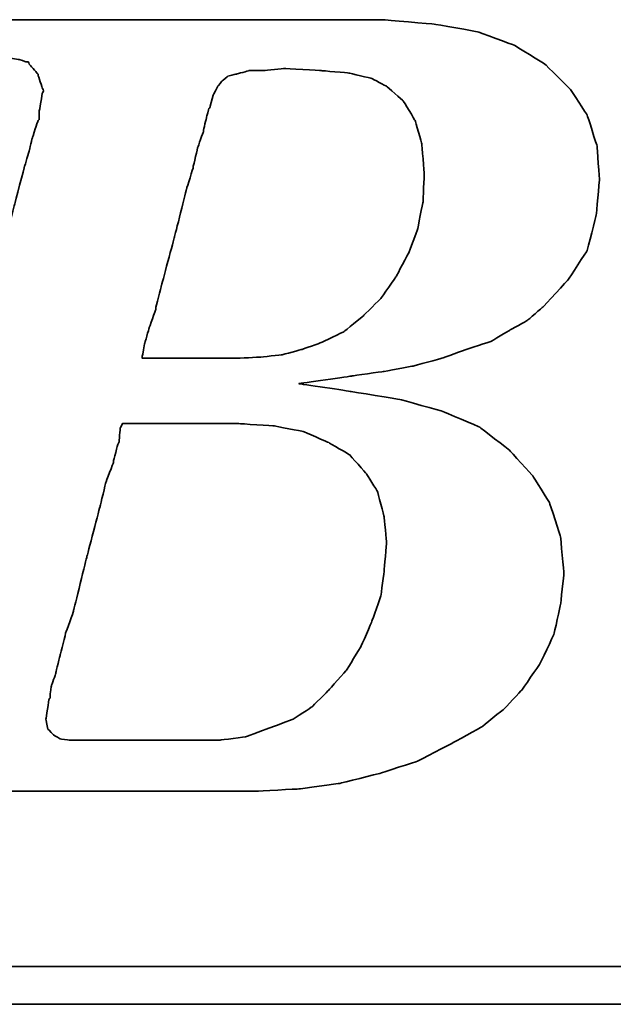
# Model space of a CAD drawing. Extents: x 360 to 2037, y -503 to 705.
# Tile 30 of 47: x 932.44 to 934.71, y 203.8 to 207.56. Entities that reach past the tile are written whole.
import ezdxf

# ---------------------------------------------------------------- set-up
doc = ezdxf.new("R2010")
doc.units = 0
doc.header["$LTSCALE"] = 2
doc.header["$MEASUREMENT"] = 0
doc.layers.add('CHA', color=7, linetype='Continuous')
doc.layers.add('layer 1', color=7, linetype='Continuous')

# ---------------------------------------------------------------- blocks, each defined once
blk = doc.blocks.new('TBI MOTION logo(完整正式版)')
at = {"layer": 'layer 1', "color": 22, "lineweight": 35}
for points, knots in [([(-64.65375, -6.86375), (-64.65375, -6.86375), (-64.84375, -7.29625), (-64.84375, -7.29625), (-64.84375, -7.29625), (-64.84375, -7.29625), (-64.86875, -7.34375), (-64.86875, -7.34375), (-64.86875, -7.34375), (-64.86875, -7.34375), (-64.86875, -7.36875), (-64.86875, -7.36875), (-64.86875, -7.36875), (-64.86875, -7.36875), (-65.15375, -7.65375), (-65.15375, -7.65375), (-65.15375, -7.65375), (-65.15375, -7.65375), (-65.17875, -7.65375), (-65.17875, -7.65375), (-65.17875, -7.65375), (-65.17875, -7.65375), (-65.20375, -7.67875), (-65.20375, -7.67875), (-65.20375, -7.67875), (-65.20375, -7.67875), (-65.58875, -7.87125), (-65.58875, -7.87125), (-65.58875, -7.87125), (-65.58875, -7.87125), (-65.63375, -7.87125), (-65.63375, -7.87125), (-65.63375, -7.87125), (-65.63375, -7.87125), (-65.65875, -7.89375), (-65.65875, -7.89375), (-65.65875, -7.89375), (-65.65875, -7.89375), (-66.09375, -7.94375), (-66.09375, -7.94375), (-66.09375, -7.94375), (-66.09375, -7.94375), (-66.11375, -7.94375), (-66.11375, -7.94375), (-66.11375, -7.94375), (-66.11375, -7.94375), (-66.16375, -7.94375), (-66.16375, -7.94375), (-66.16375, -7.94375), (-66.16375, -7.94375), (-66.30875, -7.94375), (-66.30875, -7.94375), (-66.30875, -7.94375), (-66.30875, -7.94375), (-66.69375, -7.94375), (-66.69375, -7.94375), (-66.69375, -7.94375), (-66.69375, -7.94375), (-67.07375, -7.94375), (-67.07375, -7.94375), (-67.07375, -7.94375), (-67.07375, -7.94375), (-67.12375, -7.94375), (-67.12375, -7.94375), (-67.12375, -7.94375), (-67.12375, -7.94375), (-67.12375, -7.96625), (-67.12375, -7.96625), (-67.12375, -7.96625), (-67.12375, -7.96625), (-67.14875, -7.99125), (-67.14875, -7.99125), (-67.14875, -7.99125), (-67.14875, -7.99125), (-67.24375, -8.34875), (-67.24375, -8.34875), (-67.24375, -8.34875), (-67.24375, -8.34875), (-67.31375, -8.68625), (-67.31375, -8.68625), (-67.31375, -8.68625), (-67.31375, -8.68625), (-67.26875, -8.68625), (-67.26875, -8.68625), (-67.26875, -8.68625), (-67.26875, -8.68625), (-67.07375, -8.68625), (-67.07375, -8.68625), (-67.07375, -8.68625), (-67.07375, -8.68625), (-66.54875, -8.68625), (-66.54875, -8.68625), (-66.54875, -8.68625), (-66.54875, -8.68625), (-65.82625, -8.68625), (-65.82625, -8.68625), (-65.82625, -8.68625), (-65.82625, -8.68625), (-65.01375, -8.68625), (-65.01375, -8.68625), (-65.01375, -8.68625), (-65.01375, -8.68625), (-64.05375, -8.68625), (-64.05375, -8.68625), (-64.05375, -8.68625), (-64.05375, -8.68625), (-62.08375, -8.68625), (-62.08375, -8.68625), (-62.08375, -8.68625), (-62.08375, -8.68625), (-60.06875, -8.68625), (-60.06875, -8.68625), (-60.06875, -8.68625), (-60.06875, -8.68625), (-59.10875, -8.68625), (-59.10875, -8.68625), (-59.10875, -8.68625), (-59.10875, -8.68625), (-58.29375, -8.68625), (-58.29375, -8.68625), (-58.29375, -8.68625), (-58.29375, -8.68625), (-57.57375, -8.68625), (-57.57375, -8.68625), (-57.57375, -8.68625), (-57.57375, -8.68625), (-57.04875, -8.68625), (-57.04875, -8.68625), (-57.04875, -8.68625), (-57.04875, -8.68625), (-56.85375, -8.68625), (-56.85375, -8.68625), (-56.85375, -8.68625), (-56.85375, -8.68625), (-56.70875, -8.68625), (-56.70875, -8.68625), (-56.70875, -8.68625), (-56.70875, -8.68625), (-56.61375, -8.68625), (-56.61375, -8.68625), (-56.61375, -8.68625), (-56.61375, -8.68625), (-56.56875, -8.68625), (-56.56875, -8.68625), (-56.56875, -8.68625), (-56.56875, -8.68625), (-55.65375, -8.63875), (-55.65375, -8.63875), (-55.65375, -8.63875), (-55.65375, -8.63875), (-54.76875, -8.51875), (-54.76875, -8.51875), (-54.76875, -8.51875), (-54.76875, -8.51875), (-53.90375, -8.30375), (-53.90375, -8.30375), (-53.90375, -8.30375), (-53.90375, -8.30375), (-53.08875, -8.03875), (-53.08875, -8.03875), (-53.08875, -8.03875), (-53.08875, -8.03875), (-52.34375, -7.65375), (-52.34375, -7.65375), (-52.34375, -7.65375), (-52.34375, -7.65375), (-51.69875, -7.29625), (-51.69875, -7.29625), (-51.69875, -7.29625), (-51.69875, -7.29625), (-51.21875, -6.91125), (-51.21875, -6.91125), (-51.21875, -6.91125), (-51.21875, -6.91125), (-50.83375, -6.50375), (-50.83375, -6.50375), (-50.83375, -6.50375), (-50.83375, -6.50375), (-50.44875, -5.94875), (-50.44875, -5.94875), (-50.44875, -5.94875), (-50.44875, -5.94875), (-50.13875, -5.30375), (-50.13875, -5.30375), (-50.13875, -5.30375), (-50.13875, -5.30375), (-49.99375, -4.65375), (-49.99375, -4.65375), (-49.99375, -4.65375), (-49.99375, -4.65375), (-49.92375, -3.98375), (-49.92375, -3.98375), (-49.92375, -3.98375), (-49.92375, -3.98375), (-49.99375, -3.19374), (-49.99375, -3.19374), (-49.99375, -3.19374), (-49.99375, -3.19374), (-50.23374, -2.44874), (-50.23374, -2.44874), (-50.23374, -2.44874), (-50.23374, -2.44874), (-50.59375, -1.87374), (-50.59375, -1.87374), (-50.59375, -1.87374), (-50.59375, -1.87374), (-51.09875, -1.31874), (-51.09875, -1.31874), (-51.09875, -1.31874), (-51.09875, -1.31874), (-51.74375, -0.81875), (-51.74375, -0.81875), (-51.74375, -0.81875), (-51.74375, -0.81875), (-52.53875, -0.48125), (-52.53875, -0.48125), (-52.53875, -0.48125), (-52.53875, -0.48125), (-53.47375, -0.21875), (-53.47375, -0.21875), (-53.47375, -0.21875), (-53.47375, -0.21875), (-54.52875, -0.04874), (-54.52875, -0.04874), (-54.52875, -0.04874), (-54.52875, -0.04874), (-55.65375, 0.12125), (-55.65375, 0.12125), (-55.65375, 0.12125), (-55.65375, 0.12125), (-54.50375, 0.28624), (-54.50375, 0.28624), (-54.50375, 0.28624), (-54.50375, 0.28624), (-53.83375, 0.38124), (-53.83375, 0.38124), (-53.83375, 0.38124), (-53.83375, 0.38124), (-53.18375, 0.50125), (-53.18375, 0.50125), (-53.18375, 0.50125), (-53.18375, 0.50125), (-52.55875, 0.66874), (-52.55875, 0.66874), (-52.55875, 0.66874), (-52.55875, 0.66874), (-52.03375, 0.86124), (-52.03375, 0.86124), (-52.03375, 0.86124), (-52.03375, 0.86124), (-51.50374, 1.03124), (-51.50374, 1.03124), (-51.50374, 1.03124), (-51.50374, 1.03124), (-51.09875, 1.27125), (-51.09875, 1.27125), (-51.09875, 1.27125), (-51.09875, 1.27125), (-50.71375, 1.48624), (-50.71375, 1.48624), (-50.71375, 1.48624), (-50.71375, 1.48624), (-50.37625, 1.77625), (-50.37625, 1.77625), (-50.37625, 1.77625), (-50.37625, 1.77625), (-49.82375, 2.37625), (-49.82375, 2.37625), (-49.82375, 2.37625), (-49.82375, 2.37625), (-49.41875, 2.99625), (-49.41875, 2.99625), (-49.41875, 2.99625), (-49.41875, 2.99625), (-49.22375, 3.76625), (-49.22375, 3.76625), (-49.22375, 3.76625), (-49.22375, 3.76625), (-49.15375, 4.50874), (-49.15375, 4.50874), (-49.15375, 4.50874), (-49.15375, 4.50874), (-49.20375, 5.25125), (-49.20375, 5.25125), (-49.20375, 5.25125), (-49.20375, 5.25125), (-49.41875, 5.92625), (-49.41875, 5.92625), (-49.41875, 5.92625), (-49.41875, 5.92625), (-49.77875, 6.47625), (-49.77875, 6.47625), (-49.77875, 6.47625), (-49.77875, 6.47625), (-50.33125, 7.02624), (-50.33125, 7.02624), (-50.33125, 7.02624), (-50.33125, 7.02624), (-51.00125, 7.43625), (-51.00125, 7.43625), (-51.00125, 7.43625), (-51.00125, 7.43625), (-51.79375, 7.72625), (-51.79375, 7.72625), (-51.79375, 7.72625), (-51.79375, 7.72625), (-52.72875, 7.89124), (-52.72875, 7.89124), (-52.72875, 7.89124), (-52.72875, 7.89124), (-53.83375, 7.98625), (-53.83375, 7.98625), (-53.83375, 7.98625), (-53.83375, 7.98625), (-53.92875, 7.98625), (-53.92875, 7.98625), (-53.92875, 7.98625), (-53.92875, 7.98625), (-54.26375, 7.98625), (-54.26375, 7.98625), (-54.26375, 7.98625), (-54.26375, 7.98625), (-54.74375, 7.98625), (-54.74375, 7.98625), (-54.74375, 7.98625), (-54.74375, 7.98625), (-55.36875, 7.98625), (-55.36875, 7.98625), (-55.36875, 7.98625), (-55.36875, 7.98625), (-56.13375, 7.98625), (-56.13375, 7.98625), (-56.13375, 7.98625), (-56.13375, 7.98625), (-56.94875, 7.98625), (-56.94875, 7.98625), (-56.94875, 7.98625), (-56.94875, 7.98625), (-58.77625, 7.98625), (-58.77625, 7.98625), (-58.77625, 7.98625), (-58.77625, 7.98625), (-60.59875, 7.98625), (-60.59875, 7.98625), (-60.59875, 7.98625), (-60.59875, 7.98625), (-61.41375, 7.98625), (-61.41375, 7.98625), (-61.41375, 7.98625), (-61.41375, 7.98625), (-62.17875, 7.98625), (-62.17875, 7.98625), (-62.17875, 7.98625), (-62.17875, 7.98625), (-62.80375, 7.98625), (-62.80375, 7.98625), (-62.80375, 7.98625), (-62.80375, 7.98625), (-63.30625, 7.98625), (-63.30625, 7.98625), (-63.30625, 7.98625), (-63.30625, 7.98625), (-63.57375, 7.98625), (-63.57375, 7.98625), (-63.57375, 7.98625), (-63.57375, 7.98625), (-63.57375, 7.96375), (-63.57375, 7.96375), (-63.57375, 7.96375), (-63.57375, 7.96375), (-63.59875, 7.94125), (-63.59875, 7.94125), (-63.59875, 7.94125), (-63.59875, 7.94125), (-63.69375, 7.55625), (-63.69375, 7.55625), (-63.69375, 7.55625), (-63.69375, 7.55625), (-63.76375, 7.24624), (-63.76375, 7.24624), (-63.76375, 7.24624), (-63.76375, 7.24624), (-63.23875, 7.24624), (-63.23875, 7.24624), (-63.23875, 7.24624), (-63.23875, 7.24624), (-62.75875, 7.24624), (-62.75875, 7.24624), (-62.75875, 7.24624), (-62.75875, 7.24624), (-62.61125, 7.24624), (-62.61125, 7.24624), (-62.61125, 7.24624), (-62.61125, 7.24624), (-62.56625, 7.24624), (-62.56625, 7.24624), (-62.56625, 7.24624), (-62.56625, 7.24624), (-62.22875, 7.24624), (-62.22875, 7.24624), (-62.22875, 7.24624), (-62.22875, 7.24624), (-62.20375, 7.24624), (-62.20375, 7.24624), (-62.20375, 7.24624), (-62.20375, 7.24624), (-62.17875, 7.21875), (-62.17875, 7.21875), (-62.17875, 7.21875), (-62.17875, 7.21875), (-61.96375, 7.17125), (-61.96375, 7.17125), (-61.96375, 7.17125), (-61.96375, 7.17125), (-61.72375, 7.12624), (-61.72375, 7.12624), (-61.72375, 7.12624), (-61.72375, 7.12624), (-61.70375, 7.12624), (-61.70375, 7.12624), (-61.70375, 7.12624), (-61.70375, 7.12624), (-61.55875, 7.07624), (-61.55875, 7.07624), (-61.55875, 7.07624), (-61.55875, 7.07624), (-61.50875, 7.07624), (-61.50875, 7.07624), (-61.50875, 7.07624), (-61.50875, 7.07624), (-61.48375, 7.02624), (-61.48375, 7.02624), (-61.48375, 7.02624), (-61.48375, 7.02624), (-61.31875, 6.83375), (-61.31875, 6.83375), (-61.31875, 6.83375), (-61.31875, 6.83375), (-61.29375, 6.81125), (-61.29375, 6.81125), (-61.29375, 6.81125), (-61.29375, 6.81125), (-61.29375, 6.78625), (-61.29375, 6.78625), (-61.29375, 6.78625), (-61.29375, 6.78625), (-61.19875, 6.50124), (-61.19875, 6.50124), (-61.19875, 6.50124), (-61.19875, 6.50124), (-61.17375, 6.45124), (-61.17375, 6.45124), (-61.17375, 6.45124), (-61.17375, 6.45124), (-61.19875, 6.40625), (-61.19875, 6.40625), (-61.19875, 6.40625), (-61.19875, 6.40625), (-61.26875, 5.99624), (-61.26875, 5.99624), (-61.26875, 5.99624), (-61.26875, 5.99624), (-61.26875, 5.85125), (-61.26875, 5.85125), (-61.26875, 5.85125), (-61.26875, 5.85125), (-61.26875, 5.82625), (-61.26875, 5.82625), (-61.26875, 5.82625), (-61.26875, 5.82625), (-61.29375, 5.80625), (-61.29375, 5.80625), (-61.29375, 5.80625), (-61.29375, 5.80625), (-61.34125, 5.66125), (-61.34125, 5.66125), (-61.34125, 5.66125), (-61.34125, 5.66125), (-61.41375, 5.44625), (-61.41375, 5.44625), (-61.41375, 5.44625), (-61.41375, 5.44625), (-61.48375, 5.15625), (-61.48375, 5.15625), (-61.48375, 5.15625), (-61.48375, 5.15625), (-61.58375, 4.82124), (-61.58375, 4.82124), (-61.58375, 4.82124), (-61.58375, 4.82124), (-61.79875, 4.00375), (-61.79875, 4.00375), (-61.79875, 4.00375), (-61.79875, 4.00375), (-62.05875, 2.99625), (-62.05875, 2.99625), (-62.05875, 2.99625), (-62.05875, 2.99625), (-62.34875, 1.91625), (-62.34875, 1.91625), (-62.34875, 1.91625), (-62.34875, 1.91625), (-62.97375, -0.41124), (-62.97375, -0.41124), (-62.97375, -0.41124), (-62.97375, -0.41124), (-63.59875, -2.75875), (-63.59875, -2.75875), (-63.59875, -2.75875), (-63.59875, -2.75875), (-63.88375, -3.86374), (-63.88375, -3.86374), (-63.88375, -3.86374), (-63.88375, -3.86374), (-64.14875, -4.82374), (-64.14875, -4.82374), (-64.14875, -4.82374), (-64.14875, -4.82374), (-64.36375, -5.64125), (-64.36375, -5.64125), (-64.36375, -5.64125), (-64.36375, -5.64125), (-64.43625, -5.97625), (-64.43625, -5.97625), (-64.43625, -5.97625), (-64.43625, -5.97625), (-64.50875, -6.28625), (-64.50875, -6.28625), (-64.50875, -6.28625), (-64.50875, -6.28625), (-64.50875, -6.30875), (-64.50875, -6.30875), (-64.50875, -6.30875), (-64.50875, -6.30875), (-64.57875, -6.50375), (-64.57875, -6.50375), (-64.57875, -6.50375), (-64.57875, -6.50375), (-64.62875, -6.69625), (-64.62875, -6.69625), (-64.62875, -6.69625), (-64.62875, -6.69625), (-64.62875, -6.76875), (-64.62875, -6.76875), (-64.62875, -6.76875), (-64.62875, -6.76875), (-64.62875, -6.81375), (-64.62875, -6.81375), (-64.62875, -6.81375), (-64.62875, -6.81375), (-64.62875, -6.83875), (-64.62875, -6.83875), (-64.62875, -6.83875), (-64.62875, -6.83875), (-64.65375, -6.86375), (-64.65375, -6.86375)], [0, 0, 0, 0, 0.00719424, 0.00719424, 0.00719424, 0.00719425, 0.01438849, 0.01438849, 0.01438849, 0.0143885, 0.02158273, 0.02158273, 0.02158273, 0.02158274, 0.02877698, 0.02877698, 0.02877698, 0.02877699, 0.03597122, 0.03597122, 0.03597122, 0.03597123, 0.04316547, 0.04316547, 0.04316547, 0.04316548, 0.05035971, 0.05035971, 0.05035971, 0.05035972, 0.05755396, 0.05755396, 0.05755396, 0.05755397, 0.0647482, 0.0647482, 0.0647482, 0.06474821, 0.07194245, 0.07194245, 0.07194245, 0.07194246, 0.07913669, 0.07913669, 0.07913669, 0.0791367, 0.08633094, 0.08633094, 0.08633094, 0.08633095, 0.09352518, 0.09352518, 0.09352518, 0.09352519, 0.10071942, 0.10071942, 0.10071942, 0.10071943, 0.10791367, 0.10791367, 0.10791367, 0.10791368, 0.11510791, 0.11510791, 0.11510791, 0.11510792, 0.12230216, 0.12230216, 0.12230216, 0.12230217, 0.1294964, 0.1294964, 0.1294964, 0.12949641, 0.13669065, 0.13669065, 0.13669065, 0.13669066, 0.14388489, 0.14388489, 0.14388489, 0.1438849, 0.15107914, 0.15107914, 0.15107914, 0.15107915, 0.15827338, 0.15827338, 0.15827338, 0.15827339, 0.16546763, 0.16546763, 0.16546763, 0.16546764, 0.17266187, 0.17266187, 0.17266187, 0.17266188, 0.17985612, 0.17985612, 0.17985612, 0.17985613, 0.18705036, 0.18705036, 0.18705036, 0.18705037, 0.1942446, 0.1942446, 0.1942446, 0.19424461, 0.20143885, 0.20143885, 0.20143885, 0.20143886, 0.20863309, 0.20863309, 0.20863309, 0.2086331, 0.21582734, 0.21582734, 0.21582734, 0.21582735, 0.22302158, 0.22302158, 0.22302158, 0.22302159, 0.23021583, 0.23021583, 0.23021583, 0.23021584, 0.23741007, 0.23741007, 0.23741007, 0.23741008, 0.24460432, 0.24460432, 0.24460432, 0.24460433, 0.25179856, 0.25179856, 0.25179856, 0.25179857, 0.25899281, 0.25899281, 0.25899281, 0.25899282, 0.26618705, 0.26618705, 0.26618705, 0.26618706, 0.27338129, 0.27338129, 0.27338129, 0.2733813, 0.28057554, 0.28057554, 0.28057554, 0.28057555, 0.28776978, 0.28776978, 0.28776978, 0.28776979, 0.29496403, 0.29496403, 0.29496403, 0.29496404, 0.30215827, 0.30215827, 0.30215827, 0.30215828, 0.30935252, 0.30935252, 0.30935252, 0.30935253, 0.31654676, 0.31654676, 0.31654676, 0.31654677, 0.32374101, 0.32374101, 0.32374101, 0.32374102, 0.33093525, 0.33093525, 0.33093525, 0.33093526, 0.3381295, 0.3381295, 0.3381295, 0.33812951, 0.34532374, 0.34532374, 0.34532374, 0.34532375, 0.35251799, 0.35251799, 0.35251799, 0.352518, 0.35971223, 0.35971223, 0.35971223, 0.35971224, 0.36690647, 0.36690647, 0.36690647, 0.36690648, 0.37410072, 0.37410072, 0.37410072, 0.37410073, 0.38129496, 0.38129496, 0.38129496, 0.38129497, 0.38848921, 0.38848921, 0.38848921, 0.38848922, 0.39568345, 0.39568345, 0.39568345, 0.39568346, 0.4028777, 0.4028777, 0.4028777, 0.40287771, 0.41007194, 0.41007194, 0.41007194, 0.41007195, 0.41726619, 0.41726619, 0.41726619, 0.4172662, 0.42446043, 0.42446043, 0.42446043, 0.42446044, 0.43165468, 0.43165468, 0.43165468, 0.43165469, 0.43884892, 0.43884892, 0.43884892, 0.43884893, 0.44604317, 0.44604317, 0.44604317, 0.44604318, 0.45323741, 0.45323741, 0.45323741, 0.45323742, 0.46043165, 0.46043165, 0.46043165, 0.46043166, 0.4676259, 0.4676259, 0.4676259, 0.46762591, 0.47482014, 0.47482014, 0.47482014, 0.47482015, 0.48201439, 0.48201439, 0.48201439, 0.4820144, 0.48920863, 0.48920863, 0.48920863, 0.48920864, 0.49640288, 0.49640288, 0.49640288, 0.49640289, 0.50359712, 0.50359712, 0.50359712, 0.50359713, 0.51079137, 0.51079137, 0.51079137, 0.51079138, 0.51798561, 0.51798561, 0.51798561, 0.51798562, 0.52517986, 0.52517986, 0.52517986, 0.52517987, 0.5323741, 0.5323741, 0.5323741, 0.53237411, 0.53956835, 0.53956835, 0.53956835, 0.53956836, 0.54676259, 0.54676259, 0.54676259, 0.5467626, 0.55395683, 0.55395683, 0.55395683, 0.55395684, 0.56115108, 0.56115108, 0.56115108, 0.56115109, 0.56834532, 0.56834532, 0.56834532, 0.56834533, 0.57553957, 0.57553957, 0.57553957, 0.57553958, 0.58273381, 0.58273381, 0.58273381, 0.58273382, 0.58992806, 0.58992806, 0.58992806, 0.58992807, 0.5971223, 0.5971223, 0.5971223, 0.59712231, 0.60431655, 0.60431655, 0.60431655, 0.60431656, 0.61151079, 0.61151079, 0.61151079, 0.6115108, 0.61870504, 0.61870504, 0.61870504, 0.61870505, 0.62589928, 0.62589928, 0.62589928, 0.62589929, 0.63309353, 0.63309353, 0.63309353, 0.63309354, 0.64028777, 0.64028777, 0.64028777, 0.64028778, 0.64748201, 0.64748201, 0.64748201, 0.64748202, 0.65467626, 0.65467626, 0.65467626, 0.65467627, 0.6618705, 0.6618705, 0.6618705, 0.66187051, 0.66906475, 0.66906475, 0.66906475, 0.66906476, 0.67625899, 0.67625899, 0.67625899, 0.676259, 0.68345324, 0.68345324, 0.68345324, 0.68345325, 0.69064748, 0.69064748, 0.69064748, 0.69064749, 0.69784173, 0.69784173, 0.69784173, 0.69784174, 0.70503597, 0.70503597, 0.70503597, 0.70503598, 0.71223022, 0.71223022, 0.71223022, 0.71223023, 0.71942446, 0.71942446, 0.71942446, 0.71942447, 0.72661871, 0.72661871, 0.72661871, 0.72661872, 0.73381295, 0.73381295, 0.73381295, 0.73381296, 0.74100719, 0.74100719, 0.74100719, 0.7410072, 0.74820144, 0.74820144, 0.74820144, 0.74820145, 0.75539568, 0.75539568, 0.75539568, 0.75539569, 0.76258993, 0.76258993, 0.76258993, 0.76258994, 0.76978417, 0.76978417, 0.76978417, 0.76978418, 0.77697842, 0.77697842, 0.77697842, 0.77697843, 0.78417266, 0.78417266, 0.78417266, 0.78417267, 0.79136691, 0.79136691, 0.79136691, 0.79136692, 0.79856115, 0.79856115, 0.79856115, 0.79856116, 0.8057554, 0.8057554, 0.8057554, 0.80575541, 0.81294964, 0.81294964, 0.81294964, 0.81294965, 0.82014388, 0.82014388, 0.82014388, 0.82014389, 0.82733813, 0.82733813, 0.82733813, 0.82733814, 0.83453237, 0.83453237, 0.83453237, 0.83453238, 0.84172662, 0.84172662, 0.84172662, 0.84172663, 0.84892086, 0.84892086, 0.84892086, 0.84892087, 0.85611511, 0.85611511, 0.85611511, 0.85611512, 0.86330935, 0.86330935, 0.86330935, 0.86330936, 0.8705036, 0.8705036, 0.8705036, 0.87050361, 0.87769784, 0.87769784, 0.87769784, 0.87769785, 0.88489209, 0.88489209, 0.88489209, 0.8848921, 0.89208633, 0.89208633, 0.89208633, 0.89208634, 0.89928058, 0.89928058, 0.89928058, 0.89928059, 0.90647482, 0.90647482, 0.90647482, 0.90647483, 0.91366906, 0.91366906, 0.91366906, 0.91366907, 0.92086331, 0.92086331, 0.92086331, 0.92086332, 0.92805755, 0.92805755, 0.92805755, 0.92805756, 0.9352518, 0.9352518, 0.9352518, 0.93525181, 0.94244604, 0.94244604, 0.94244604, 0.94244605, 0.94964029, 0.94964029, 0.94964029, 0.9496403, 0.95683453, 0.95683453, 0.95683453, 0.95683454, 0.96402878, 0.96402878, 0.96402878, 0.96402879, 0.97122302, 0.97122302, 0.97122302, 0.97122303, 0.97841727, 0.97841727, 0.97841727, 0.97841728, 0.98561151, 0.98561151, 0.98561151, 0.98561152, 0.99280576, 0.99280576, 0.99280576, 0.99280577, 1, 1, 1, 1]), ([(-57.50375, 6.35625), (-57.50375, 6.35625), (-57.57375, 6.11625), (-57.57375, 6.11625), (-57.57375, 6.11625), (-57.57375, 6.11625), (-57.57375, 6.09125), (-57.57375, 6.09125), (-57.57375, 6.09125), (-57.57375, 6.09125), (-57.59875, 6.06625), (-57.59875, 6.06625), (-57.59875, 6.06625), (-57.59875, 6.06625), (-57.64875, 5.87625), (-57.64875, 5.87625), (-57.64875, 5.87625), (-57.64875, 5.87625), (-57.71875, 5.58875), (-57.71875, 5.58875), (-57.71875, 5.58875), (-57.71875, 5.58875), (-57.71875, 5.56625), (-57.71875, 5.56625), (-57.71875, 5.56625), (-57.71875, 5.56625), (-57.83875, 5.23125), (-57.83875, 5.23125), (-57.83875, 5.23125), (-57.83875, 5.23125), (-57.93625, 4.82124), (-57.93625, 4.82124), (-57.93625, 4.82124), (-57.93625, 4.82124), (-57.93625, 4.79624), (-57.93625, 4.79624), (-57.93625, 4.79624), (-57.93625, 4.79624), (-58.07875, 4.34125), (-58.07875, 4.34125), (-58.07875, 4.34125), (-58.07875, 4.34125), (-58.34375, 3.28625), (-58.34375, 3.28625), (-58.34375, 3.28625), (-58.34375, 3.28625), (-58.62875, 2.23124), (-58.62875, 2.23124), (-58.62875, 2.23124), (-58.62875, 2.23124), (-58.74875, 1.75125), (-58.74875, 1.75125), (-58.74875, 1.75125), (-58.74875, 1.75125), (-58.74875, 1.72625), (-58.74875, 1.72625), (-58.74875, 1.72625), (-58.74875, 1.72625), (-58.89375, 1.31625), (-58.89375, 1.31625), (-58.89375, 1.31625), (-58.89375, 1.31625), (-58.98875, 0.98124), (-58.98875, 0.98124), (-58.98875, 0.98124), (-58.98875, 0.98124), (-59.03875, 0.71625), (-59.03875, 0.71625), (-59.03875, 0.71625), (-59.03875, 0.71625), (-59.03875, 0.66874), (-59.03875, 0.66874), (-59.03875, 0.66874), (-59.03875, 0.66874), (-58.91875, 0.66874), (-58.91875, 0.66874), (-58.91875, 0.66874), (-58.91875, 0.66874), (-58.53375, 0.66874), (-58.53375, 0.66874), (-58.53375, 0.66874), (-58.53375, 0.66874), (-58.10375, 0.66874), (-58.10375, 0.66874), (-58.10375, 0.66874), (-58.10375, 0.66874), (-57.66875, 0.66874), (-57.66875, 0.66874), (-57.66875, 0.66874), (-57.66875, 0.66874), (-57.33375, 0.66874), (-57.33375, 0.66874), (-57.33375, 0.66874), (-57.33375, 0.66874), (-57.09375, 0.66874), (-57.09375, 0.66874), (-57.09375, 0.66874), (-57.09375, 0.66874), (-56.99875, 0.66874), (-56.99875, 0.66874), (-56.99875, 0.66874), (-56.99875, 0.66874), (-56.49375, 0.69374), (-56.49375, 0.69374), (-56.49375, 0.69374), (-56.49375, 0.69374), (-56.01375, 0.74374), (-56.01375, 0.74374), (-56.01375, 0.74374), (-56.01375, 0.74374), (-55.58375, 0.86124), (-55.58375, 0.86124), (-55.58375, 0.86124), (-55.58375, 0.86124), (-55.17375, 1.00624), (-55.17375, 1.00624), (-55.17375, 1.00624), (-55.17375, 1.00624), (-54.67375, 1.24625), (-54.67375, 1.24625), (-54.67375, 1.24625), (-54.67375, 1.24625), (-54.26375, 1.58124), (-54.26375, 1.58124), (-54.26375, 1.58124), (-54.26375, 1.58124), (-53.87875, 1.96374), (-53.87875, 1.96374), (-53.87875, 1.96374), (-53.87875, 1.96374), (-53.54375, 2.44625), (-53.54375, 2.44625), (-53.54375, 2.44625), (-53.54375, 2.44625), (-53.27875, 2.95125), (-53.27875, 2.95125), (-53.27875, 2.95125), (-53.27875, 2.95125), (-53.08875, 3.45124), (-53.08875, 3.45124), (-53.08875, 3.45124), (-53.08875, 3.45124), (-52.96875, 4.05124), (-52.96875, 4.05124), (-52.96875, 4.05124), (-52.96875, 4.05124), (-52.94375, 4.65125), (-52.94375, 4.65125), (-52.94375, 4.65125), (-52.94375, 4.65125), (-52.99375, 5.30125), (-52.99375, 5.30125), (-52.99375, 5.30125), (-52.99375, 5.30125), (-53.13875, 5.80625), (-53.13875, 5.80625), (-53.13875, 5.80625), (-53.13875, 5.80625), (-53.39875, 6.23625), (-53.39875, 6.23625), (-53.39875, 6.23625), (-53.39875, 6.23625), (-53.75875, 6.54875), (-53.75875, 6.54875), (-53.75875, 6.54875), (-53.75875, 6.54875), (-54.07375, 6.71625), (-54.07375, 6.71625), (-54.07375, 6.71625), (-54.07375, 6.71625), (-54.57375, 6.83375), (-54.57375, 6.83375), (-54.57375, 6.83375), (-54.57375, 6.83375), (-55.17375, 6.88625), (-55.17375, 6.88625), (-55.17375, 6.88625), (-55.17375, 6.88625), (-55.96875, 6.93125), (-55.96875, 6.93125), (-55.96875, 6.93125), (-55.96875, 6.93125), (-56.39875, 6.88625), (-56.39875, 6.88625), (-56.39875, 6.88625), (-56.39875, 6.88625), (-56.42125, 6.88625), (-56.42125, 6.88625), (-56.42125, 6.88625), (-56.42125, 6.88625), (-56.73375, 6.88625), (-56.73375, 6.88625), (-56.73375, 6.88625), (-56.73375, 6.88625), (-56.99875, 6.81125), (-56.99875, 6.81125), (-56.99875, 6.81125), (-56.99875, 6.81125), (-57.02375, 6.81125), (-57.02375, 6.81125), (-57.02375, 6.81125), (-57.02375, 6.81125), (-57.18875, 6.76625), (-57.18875, 6.76625), (-57.18875, 6.76625), (-57.18875, 6.76625), (-57.30875, 6.66625), (-57.30875, 6.66625), (-57.30875, 6.66625), (-57.30875, 6.66625), (-57.40875, 6.54875), (-57.40875, 6.54875), (-57.40875, 6.54875), (-57.40875, 6.54875), (-57.50375, 6.35625), (-57.50375, 6.35625)], [0, 0, 0, 0, 0.01851852, 0.01851852, 0.01851852, 0.01851853, 0.03703704, 0.03703704, 0.03703704, 0.03703705, 0.05555556, 0.05555556, 0.05555556, 0.05555557, 0.07407407, 0.07407407, 0.07407407, 0.07407408, 0.09259259, 0.09259259, 0.09259259, 0.0925926, 0.11111111, 0.11111111, 0.11111111, 0.11111112, 0.12962963, 0.12962963, 0.12962963, 0.12962964, 0.14814815, 0.14814815, 0.14814815, 0.14814816, 0.16666667, 0.16666667, 0.16666667, 0.16666668, 0.18518519, 0.18518519, 0.18518519, 0.1851852, 0.2037037, 0.2037037, 0.2037037, 0.20370371, 0.22222222, 0.22222222, 0.22222222, 0.22222223, 0.24074074, 0.24074074, 0.24074074, 0.24074075, 0.25925926, 0.25925926, 0.25925926, 0.25925927, 0.27777778, 0.27777778, 0.27777778, 0.27777779, 0.2962963, 0.2962963, 0.2962963, 0.29629631, 0.31481481, 0.31481481, 0.31481481, 0.31481482, 0.33333333, 0.33333333, 0.33333333, 0.33333334, 0.35185185, 0.35185185, 0.35185185, 0.35185186, 0.37037037, 0.37037037, 0.37037037, 0.37037038, 0.38888889, 0.38888889, 0.38888889, 0.3888889, 0.40740741, 0.40740741, 0.40740741, 0.40740742, 0.42592593, 0.42592593, 0.42592593, 0.42592594, 0.44444444, 0.44444444, 0.44444444, 0.44444445, 0.46296296, 0.46296296, 0.46296296, 0.46296297, 0.48148148, 0.48148148, 0.48148148, 0.48148149, 0.5, 0.5, 0.5, 0.50000001, 0.51851852, 0.51851852, 0.51851852, 0.51851853, 0.53703704, 0.53703704, 0.53703704, 0.53703705, 0.55555556, 0.55555556, 0.55555556, 0.55555557, 0.57407407, 0.57407407, 0.57407407, 0.57407408, 0.59259259, 0.59259259, 0.59259259, 0.5925926, 0.61111111, 0.61111111, 0.61111111, 0.61111112, 0.62962963, 0.62962963, 0.62962963, 0.62962964, 0.64814815, 0.64814815, 0.64814815, 0.64814816, 0.66666667, 0.66666667, 0.66666667, 0.66666668, 0.68518519, 0.68518519, 0.68518519, 0.6851852, 0.7037037, 0.7037037, 0.7037037, 0.70370371, 0.72222222, 0.72222222, 0.72222222, 0.72222223, 0.74074074, 0.74074074, 0.74074074, 0.74074075, 0.75925926, 0.75925926, 0.75925926, 0.75925927, 0.77777778, 0.77777778, 0.77777778, 0.77777779, 0.7962963, 0.7962963, 0.7962963, 0.79629631, 0.81481481, 0.81481481, 0.81481481, 0.81481482, 0.83333333, 0.83333333, 0.83333333, 0.83333334, 0.85185185, 0.85185185, 0.85185185, 0.85185186, 0.87037037, 0.87037037, 0.87037037, 0.87037038, 0.88888889, 0.88888889, 0.88888889, 0.8888889, 0.90740741, 0.90740741, 0.90740741, 0.90740742, 0.92592593, 0.92592593, 0.92592593, 0.92592594, 0.94444444, 0.94444444, 0.94444444, 0.94444445, 0.96296296, 0.96296296, 0.96296296, 0.96296297, 0.98148148, 0.98148148, 0.98148148, 0.98148149, 1, 1, 1, 1]), ([(-61.03125, -6.57375), (-61.03125, -6.57375), (-61.03125, -6.67125), (-61.03125, -6.67125), (-61.03125, -6.67125), (-61.03125, -6.67125), (-61.05375, -6.69625), (-61.05375, -6.69625), (-61.05375, -6.69625), (-61.05375, -6.69625), (-61.12375, -7.12875), (-61.12375, -7.12875), (-61.12375, -7.12875), (-61.12375, -7.12875), (-61.07875, -7.34375), (-61.07875, -7.34375), (-61.07875, -7.34375), (-61.07875, -7.34375), (-60.93375, -7.48875), (-60.93375, -7.48875), (-60.93375, -7.48875), (-60.93375, -7.48875), (-60.81375, -7.55625), (-60.81375, -7.55625), (-60.81375, -7.55625), (-60.81375, -7.55625), (-60.62375, -7.58375), (-60.62375, -7.58375), (-60.62375, -7.58375), (-60.62375, -7.58375), (-60.30875, -7.58375), (-60.30875, -7.58375), (-60.30875, -7.58375), (-60.30875, -7.58375), (-59.97375, -7.58375), (-59.97375, -7.58375), (-59.97375, -7.58375), (-59.97375, -7.58375), (-59.87875, -7.58375), (-59.87875, -7.58375), (-59.87875, -7.58375), (-59.87875, -7.58375), (-59.63625, -7.58375), (-59.63625, -7.58375), (-59.63625, -7.58375), (-59.63625, -7.58375), (-58.96875, -7.58375), (-58.96875, -7.58375), (-58.96875, -7.58375), (-58.96875, -7.58375), (-58.29375, -7.58375), (-58.29375, -7.58375), (-58.29375, -7.58375), (-58.29375, -7.58375), (-58.05375, -7.58375), (-58.05375, -7.58375), (-58.05375, -7.58375), (-58.05375, -7.58375), (-57.98375, -7.58375), (-57.98375, -7.58375), (-57.98375, -7.58375), (-57.98375, -7.58375), (-57.35875, -7.58375), (-57.35875, -7.58375), (-57.35875, -7.58375), (-57.35875, -7.58375), (-56.78375, -7.50875), (-56.78375, -7.50875), (-56.78375, -7.50875), (-56.78375, -7.50875), (-56.27875, -7.31875), (-56.27875, -7.31875), (-56.27875, -7.31875), (-56.27875, -7.31875), (-55.77375, -7.12875), (-55.77375, -7.12875), (-55.77375, -7.12875), (-55.77375, -7.12875), (-55.36875, -6.86375), (-55.36875, -6.86375), (-55.36875, -6.86375), (-55.36875, -6.86375), (-55.00875, -6.50375), (-55.00875, -6.50375), (-55.00875, -6.50375), (-55.00875, -6.50375), (-54.62375, -6.06875), (-54.62375, -6.06875), (-54.62375, -6.06875), (-54.62375, -6.06875), (-54.31375, -5.56875), (-54.31375, -5.56875), (-54.31375, -5.56875), (-54.31375, -5.56875), (-54.07375, -5.01625), (-54.07375, -5.01625), (-54.07375, -5.01625), (-54.07375, -5.01625), (-53.87875, -4.46374), (-53.87875, -4.46374), (-53.87875, -4.46374), (-53.87875, -4.46374), (-53.80875, -3.91375), (-53.80875, -3.91375), (-53.80875, -3.91375), (-53.80875, -3.91375), (-53.75875, -3.31375), (-53.75875, -3.31375), (-53.75875, -3.31375), (-53.75875, -3.31375), (-53.80875, -2.75875), (-53.80875, -2.75875), (-53.80875, -2.75875), (-53.80875, -2.75875), (-53.95375, -2.20875), (-53.95375, -2.20875), (-53.95375, -2.20875), (-53.95375, -2.20875), (-54.19375, -1.82625), (-54.19375, -1.82625), (-54.19375, -1.82625), (-54.19375, -1.82625), (-54.55375, -1.41875), (-54.55375, -1.41875), (-54.55375, -1.41875), (-54.55375, -1.41875), (-55.00875, -1.15125), (-55.00875, -1.15125), (-55.00875, -1.15125), (-55.00875, -1.15125), (-55.56125, -0.91375), (-55.56125, -0.91375), (-55.56125, -0.91375), (-55.56125, -0.91375), (-56.18125, -0.79375), (-56.18125, -0.79375), (-56.18125, -0.79375), (-56.18125, -0.79375), (-56.94875, -0.74374), (-56.94875, -0.74374), (-56.94875, -0.74374), (-56.94875, -0.74374), (-56.99875, -0.74374), (-56.99875, -0.74374), (-56.99875, -0.74374), (-56.99875, -0.74374), (-57.09375, -0.74374), (-57.09375, -0.74374), (-57.09375, -0.74374), (-57.09375, -0.74374), (-57.38375, -0.74374), (-57.38375, -0.74374), (-57.38375, -0.74374), (-57.38375, -0.74374), (-57.76875, -0.74374), (-57.76875, -0.74374), (-57.76875, -0.74374), (-57.76875, -0.74374), (-58.24625, -0.74374), (-58.24625, -0.74374), (-58.24625, -0.74374), (-58.24625, -0.74374), (-58.72875, -0.74374), (-58.72875, -0.74374), (-58.72875, -0.74374), (-58.72875, -0.74374), (-59.20875, -0.74374), (-59.20875, -0.74374), (-59.20875, -0.74374), (-59.20875, -0.74374), (-59.46875, -0.74374), (-59.46875, -0.74374), (-59.46875, -0.74374), (-59.46875, -0.74374), (-59.51625, -0.83875), (-59.51625, -0.83875), (-59.51625, -0.83875), (-59.51625, -0.83875), (-59.54375, -1.15125), (-59.54375, -1.15125), (-59.54375, -1.15125), (-59.54375, -1.15125), (-59.56375, -1.17874), (-59.56375, -1.17874), (-59.56375, -1.17874), (-59.56375, -1.17874), (-59.66375, -1.55875), (-59.66375, -1.55875), (-59.66375, -1.55875), (-59.66375, -1.55875), (-59.66375, -1.58375), (-59.66375, -1.58375), (-59.66375, -1.58375), (-59.66375, -1.58375), (-59.82875, -2.01874), (-59.82875, -2.01874), (-59.82875, -2.01874), (-59.82875, -2.01874), (-59.94875, -2.52125), (-59.94875, -2.52125), (-59.94875, -2.52125), (-59.94875, -2.52125), (-60.23875, -3.62375), (-60.23875, -3.62375), (-60.23875, -3.62375), (-60.23875, -3.62375), (-60.52375, -4.77624), (-60.52375, -4.77624), (-60.52375, -4.77624), (-60.52375, -4.77624), (-60.52375, -4.79874), (-60.52375, -4.79874), (-60.52375, -4.79874), (-60.52375, -4.79874), (-60.69125, -5.25375), (-60.69125, -5.25375), (-60.69125, -5.25375), (-60.69125, -5.25375), (-60.81375, -5.73625), (-60.81375, -5.73625), (-60.81375, -5.73625), (-60.81375, -5.73625), (-60.90875, -6.11875), (-60.90875, -6.11875), (-60.90875, -6.11875), (-60.90875, -6.11875), (-60.90875, -6.14375), (-60.90875, -6.14375), (-60.90875, -6.14375), (-60.90875, -6.14375), (-61.00375, -6.40875), (-61.00375, -6.40875), (-61.00375, -6.40875), (-61.00375, -6.40875), (-61.03125, -6.57375), (-61.03125, -6.57375)], [0, 0, 0, 0, 0.01694915, 0.01694915, 0.01694915, 0.01694916, 0.03389831, 0.03389831, 0.03389831, 0.03389832, 0.05084746, 0.05084746, 0.05084746, 0.05084747, 0.06779661, 0.06779661, 0.06779661, 0.06779662, 0.08474576, 0.08474576, 0.08474576, 0.08474577, 0.10169492, 0.10169492, 0.10169492, 0.10169493, 0.11864407, 0.11864407, 0.11864407, 0.11864408, 0.13559322, 0.13559322, 0.13559322, 0.13559323, 0.15254237, 0.15254237, 0.15254237, 0.15254238, 0.16949153, 0.16949153, 0.16949153, 0.16949154, 0.18644068, 0.18644068, 0.18644068, 0.18644069, 0.20338983, 0.20338983, 0.20338983, 0.20338984, 0.22033898, 0.22033898, 0.22033898, 0.22033899, 0.23728814, 0.23728814, 0.23728814, 0.23728815, 0.25423729, 0.25423729, 0.25423729, 0.2542373, 0.27118644, 0.27118644, 0.27118644, 0.27118645, 0.28813559, 0.28813559, 0.28813559, 0.2881356, 0.30508475, 0.30508475, 0.30508475, 0.30508476, 0.3220339, 0.3220339, 0.3220339, 0.32203391, 0.33898305, 0.33898305, 0.33898305, 0.33898306, 0.3559322, 0.3559322, 0.3559322, 0.35593221, 0.37288136, 0.37288136, 0.37288136, 0.37288137, 0.38983051, 0.38983051, 0.38983051, 0.38983052, 0.40677966, 0.40677966, 0.40677966, 0.40677967, 0.42372881, 0.42372881, 0.42372881, 0.42372882, 0.44067797, 0.44067797, 0.44067797, 0.44067798, 0.45762712, 0.45762712, 0.45762712, 0.45762713, 0.47457627, 0.47457627, 0.47457627, 0.47457628, 0.49152542, 0.49152542, 0.49152542, 0.49152543, 0.50847458, 0.50847458, 0.50847458, 0.50847459, 0.52542373, 0.52542373, 0.52542373, 0.52542374, 0.54237288, 0.54237288, 0.54237288, 0.54237289, 0.55932203, 0.55932203, 0.55932203, 0.55932204, 0.57627119, 0.57627119, 0.57627119, 0.5762712, 0.59322034, 0.59322034, 0.59322034, 0.59322035, 0.61016949, 0.61016949, 0.61016949, 0.6101695, 0.62711864, 0.62711864, 0.62711864, 0.62711865, 0.6440678, 0.6440678, 0.6440678, 0.64406781, 0.66101695, 0.66101695, 0.66101695, 0.66101696, 0.6779661, 0.6779661, 0.6779661, 0.67796611, 0.69491525, 0.69491525, 0.69491525, 0.69491526, 0.71186441, 0.71186441, 0.71186441, 0.71186442, 0.72881356, 0.72881356, 0.72881356, 0.72881357, 0.74576271, 0.74576271, 0.74576271, 0.74576272, 0.76271186, 0.76271186, 0.76271186, 0.76271187, 0.77966102, 0.77966102, 0.77966102, 0.77966103, 0.79661017, 0.79661017, 0.79661017, 0.79661018, 0.81355932, 0.81355932, 0.81355932, 0.81355933, 0.83050847, 0.83050847, 0.83050847, 0.83050848, 0.84745763, 0.84745763, 0.84745763, 0.84745764, 0.86440678, 0.86440678, 0.86440678, 0.86440679, 0.88135593, 0.88135593, 0.88135593, 0.88135594, 0.89830508, 0.89830508, 0.89830508, 0.89830509, 0.91525424, 0.91525424, 0.91525424, 0.91525425, 0.93220339, 0.93220339, 0.93220339, 0.9322034, 0.94915254, 0.94915254, 0.94915254, 0.94915255, 0.96610169, 0.96610169, 0.96610169, 0.9661017, 0.98305085, 0.98305085, 0.98305085, 0.98305086, 1, 1, 1, 1]), ([(75.90875, -9.47875), (75.90875, -9.47875), (75.90875, -12.28625), (75.90875, -12.28625), (75.90875, -12.28625), (75.90875, -12.28625), (75.90875, -12.47875), (75.90875, -12.47875), (75.90875, -12.47875), (75.90875, -12.47875), (75.71625, -12.47875), (75.71625, -12.47875), (75.71625, -12.47875), (75.71625, -12.47875), (-88.32875, -12.47875), (-88.32875, -12.47875), (-88.32875, -12.47875), (-88.32875, -12.47875), (-88.32875, -13.29375), (-88.32875, -13.29375), (-88.32875, -13.29375), (-88.32875, -13.29375), (82.89125, -13.29375), (82.89125, -13.29375), (82.89125, -13.29375), (82.89125, -13.29375), (75.90875, -9.47875), (75.90875, -9.47875)], [0, 0, 0, 0, 0.14285714, 0.14285714, 0.14285714, 0.14285715, 0.28571429, 0.28571429, 0.28571429, 0.2857143, 0.42857143, 0.42857143, 0.42857143, 0.42857144, 0.57142857, 0.57142857, 0.57142857, 0.57142858, 0.71428571, 0.71428571, 0.71428571, 0.71428572, 0.85714286, 0.85714286, 0.85714286, 0.85714287, 1, 1, 1, 1])]:
    blk.add_open_spline(points, degree=3, knots=knots, dxfattribs=at)

msp = doc.modelspace()

# ---------------------------------------------------------------- block references
at = {"layer": 'CHA', "color": 0, "xscale": 0.1765387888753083, "yscale": 0.1765387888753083, "zscale": 0.1765387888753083}
msp.add_blockref('TBI MOTION logo(完整正式版)', (943.3311, 206.1491), dxfattribs=at)

doc.saveas('drawing.dxf')
